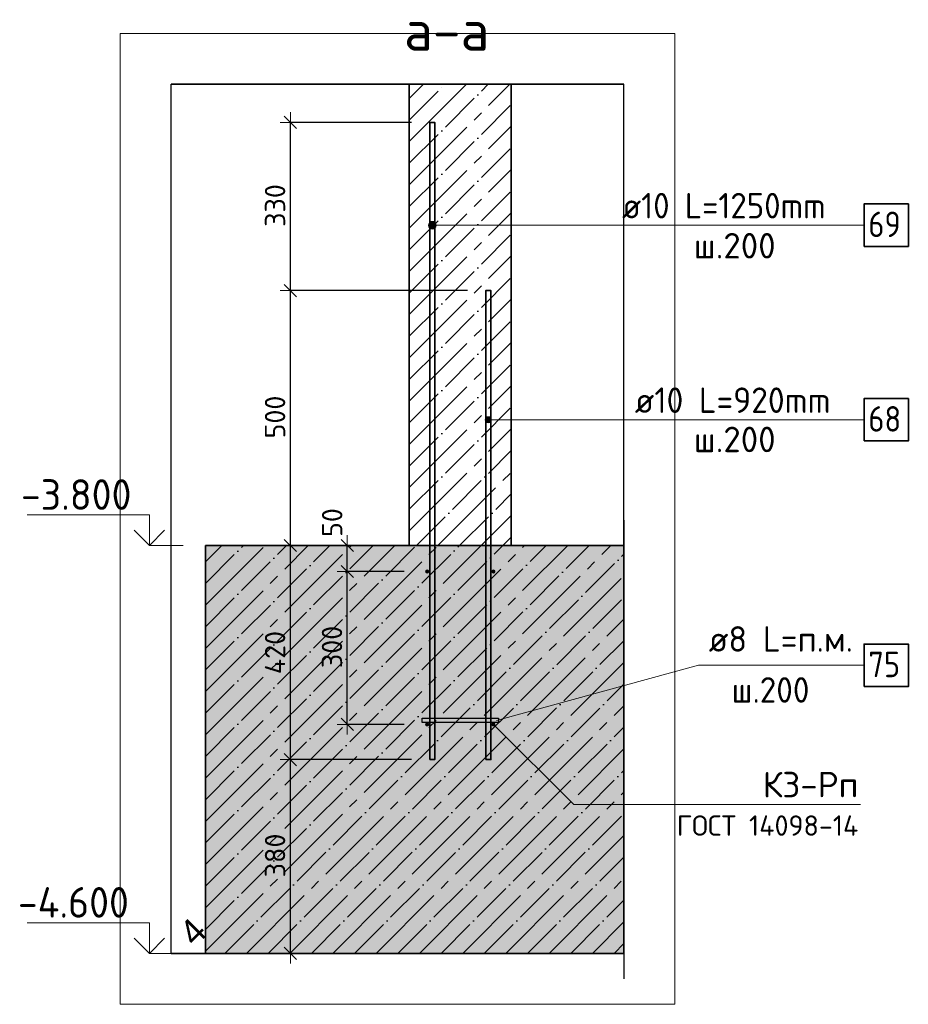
# Model space of a CAD drawing. Header units: millimetres. Extents: x -1001 to 124100, y -72947 to 40304.
# Tile 66 of 104: x 111002 to 112746, y -45722 to -43791. Entities that reach past the tile are written whole.
import ezdxf

# ---------------------------------------------------------------- set-up
doc = ezdxf.new("R2010")
doc.units = ezdxf.units.MM
doc.header["$PDMODE"] = 65
doc.linetypes.add('______11', pattern=[100, 80, -10, 0, -10])
doc.linetypes.add('______5', pattern=[220, 160, -20, 20, -20])
for name, color, linetype, lineweight in [('Standard', 7, 'Continuous', 25), ('Арм.стержн. Выпуски', 180, 'Continuous', 35), ('Арматурный каркас 01', 4, 'Continuous', 35), ('Высотная отметки_ общее', 7, 'Continuous', 13), ('Размерная линия_ общее', 7, 'Continuous', 13), ('Размерная линия_ общее_1', 7, 'Continuous', 13)]:
    doc.layers.add(name, color=color, linetype=linetype, lineweight=lineweight)
doc.styles.add('ARIAL', font='ARIAL.TTF')
doc.styles.add('ISOCPEUR', font='ISOCPEUR')
doc.dimstyles.new('DIMSTYLE_11', dxfattribs={"dimtxt": 40, "dimasz": 40, "dimexe": 0, "dimexo": 0, "dimgap": 20, "dimtad": 2, "dimdec": 0, "dimrnd": 5, "dimzin": 12, "dimdsep": 46, "dimtxsty": 'ISOCPEUR', "dimblk1": 'ALL_ML_STRICH', "dimblk2": 'ALL_ML_STRICH', "dimsah": 1, "dimcen": 0, "dimclrd": 7, "dimclre": 256, "dimclrt": 7, "dimadec": 0, "dimazin": 0, "dimtfac": 1, "dimtdec": 0, "dimtix": 1, "dimtmove": 2, "dimatfit": 3, "dimfxl": 0, "dimtvp": 1.2, "dimtzin": 0, "dimlwd": 0, "dimlwe": -3, "dimarcsym": 0})
doc.dimstyles.new('DIMSTYLE_9', dxfattribs={"dimtxt": 40, "dimasz": 40, "dimexe": 0, "dimexo": 0, "dimgap": 20, "dimtad": 2, "dimdec": 0, "dimrnd": 5, "dimzin": 12, "dimdsep": 46, "dimtxsty": 'ISOCPEUR', "dimblk1": 'ALL_ML_STRICH', "dimblk2": 'ALL_ML_STRICH', "dimsah": 1, "dimcen": 0, "dimclrd": 7, "dimclre": 256, "dimclrt": 7, "dimadec": 0, "dimazin": 0, "dimtfac": 1, "dimtdec": 0, "dimtix": 1, "dimtmove": 2, "dimatfit": 3, "dimfxl": 0, "dimtzin": 0, "dimlwd": 0, "dimlwe": -3, "dimarcsym": 0})

# ---------------------------------------------------------------- blocks, each defined once
blk = doc.blocks.new('ALL_ML_STRICH')
at = {"color": 0, "linetype": 'ByBlock', "lineweight": -2}
for p, q in [((0, -0.5), (0, 0.5)), ((-1, 0), (0.5, 0)), ((-0.3, -0.3), (0.3, 0.3))]:
    blk.add_line(p, q, dxfattribs=at)
blk = doc.blocks.new('*D219')
at = {"layer": 'DEFPOINTS', "color": 7, "linetype": 'Continuous', "lineweight": 13, "transparency": 33554687}
for p in [(111776.8, -44873.1), (111644.9, -45173.1), (111776.8, -45173.1)]:
    blk.add_point(p, dxfattribs=at)
at = {"layer": 'Размерная линия_ общее_1', "color": 253, "linetype": 'Continuous', "lineweight": -2, "true_color": 0xa0a0a0, "transparency": 33554687}
for p, q in [((111756.8, -44873.1), (111644.9, -44873.1)), ((111756.8, -45173.1), (111644.9, -45173.1))]:
    blk.add_line(p, q, dxfattribs=at)
at = {"layer": 'Размерная линия_ общее_1', "color": 7, "linetype": 'Continuous', "lineweight": -2, "transparency": 33554687}
blk.add_line((111644.9, -45173.1), (111644.9, -44873.1), dxfattribs=at)
at = {"layer": 'Размерная линия_ общее_1', "color": 7, "linetype": 'Continuous', "lineweight": 13, "transparency": 33554687, "xscale": 40, "yscale": 40, "zscale": 40}
for p, rotation in [((111644.9, -44873.1), 90), ((111644.9, -45173.1), 270)]:
    blk.add_blockref('ALL_ML_STRICH', p, dxfattribs=dict(at, rotation=rotation))
at = {"layer": 'Размерная линия_ общее_1', "color": 7, "linetype": 'Continuous', "lineweight": 13, "transparency": 33554687, "insert": (111614.9, -45021.1), "char_height": 40, "width": 120, "attachment_point": 5, "rotation": 90, "style": 'ISOCPEUR'}
blk.add_mtext('\\A1;{300}', dxfattribs=at)
blk = doc.blocks.new('*D220')
at = {"layer": 'DEFPOINTS', "color": 7, "linetype": 'Continuous', "lineweight": 13, "transparency": 33554687}
for p in [(111626.7, -44822.1), (111644.9, -44873.1), (111776.8, -44873.1)]:
    blk.add_point(p, dxfattribs=at)
at = {"layer": 'Размерная линия_ общее_1', "color": 253, "linetype": 'Continuous', "lineweight": -2, "true_color": 0xa0a0a0, "transparency": 33554687}
for p, q in [((111606.7, -44822.1), (111644.9, -44822.1)), ((111756.8, -44873.1), (111644.9, -44873.1))]:
    blk.add_line(p, q, dxfattribs=at)
at = {"layer": 'Размерная линия_ общее_1', "color": 7, "linetype": 'Continuous', "lineweight": -2, "transparency": 33554687}
blk.add_line((111644.9, -44873.1), (111644.9, -44822.1), dxfattribs=at)
at = {"layer": 'Размерная линия_ общее_1', "color": 7, "linetype": 'Continuous', "lineweight": 13, "transparency": 33554687, "xscale": 40, "yscale": 40, "zscale": 40}
for p, rotation in [((111644.9, -44822.1), 90), ((111644.9, -44873.1), 270)]:
    blk.add_blockref('ALL_ML_STRICH', p, dxfattribs=dict(at, rotation=rotation))
at = {"layer": 'Размерная линия_ общее_1', "color": 7, "linetype": 'Continuous', "lineweight": 13, "transparency": 33554687, "insert": (111615.3, -44777.1), "char_height": 40, "width": 80, "attachment_point": 5, "rotation": 90, "style": 'ISOCPEUR'}
blk.add_mtext('\\A1;{50}', dxfattribs=at)
blk = doc.blocks.new('*D221')
at = {"layer": 'DEFPOINTS', "color": 7, "linetype": 'Continuous', "lineweight": 13, "transparency": 33554687}
for p in [(111790.6, -45242.1), (111533.2, -45622.1), (111553.8, -45622.1)]:
    blk.add_point(p, dxfattribs=at)
at = {"layer": 'Размерная линия_ общее_1', "color": 253, "linetype": 'Continuous', "lineweight": -2, "true_color": 0xa0a0a0, "transparency": 33554687}
for p, q in [((111770.6, -45242.1), (111533.2, -45242.1)), ((111533.8, -45622.1), (111533.2, -45622.1))]:
    blk.add_line(p, q, dxfattribs=at)
at = {"layer": 'Размерная линия_ общее_1', "color": 7, "linetype": 'Continuous', "lineweight": -2, "transparency": 33554687}
blk.add_line((111533.2, -45622.1), (111533.2, -45242.1), dxfattribs=at)
at = {"layer": 'Размерная линия_ общее_1', "color": 7, "linetype": 'Continuous', "lineweight": 13, "transparency": 33554687, "xscale": 40, "yscale": 40, "zscale": 40}
for p, rotation in [((111533.2, -45242.1), 90), ((111533.2, -45622.1), 270)]:
    blk.add_blockref('ALL_ML_STRICH', p, dxfattribs=dict(at, rotation=rotation))
at = {"layer": 'Размерная линия_ общее_1', "color": 7, "linetype": 'Continuous', "lineweight": 13, "transparency": 33554687, "insert": (111503.2, -45430.1), "char_height": 40, "width": 120, "attachment_point": 5, "rotation": 90, "style": 'ISOCPEUR'}
blk.add_mtext('\\A1;{380}', dxfattribs=at)
blk = doc.blocks.new('*D222')
at = {"layer": 'DEFPOINTS', "color": 7, "linetype": 'Continuous', "lineweight": 13, "transparency": 33554687}
for p in [(111525.2, -44822.1), (111533.2, -45242.1), (111790.6, -45242.1)]:
    blk.add_point(p, dxfattribs=at)
at = {"layer": 'Размерная линия_ общее_1', "color": 253, "linetype": 'Continuous', "lineweight": -2, "true_color": 0xa0a0a0, "transparency": 33554687}
for p, q in [((111533.2, -44822.1), (111533.2, -44822.1)), ((111770.6, -45242.1), (111533.2, -45242.1))]:
    blk.add_line(p, q, dxfattribs=at)
at = {"layer": 'Размерная линия_ общее_1', "color": 7, "linetype": 'Continuous', "lineweight": -2, "transparency": 33554687}
blk.add_line((111533.2, -45242.1), (111533.2, -44822.1), dxfattribs=at)
at = {"layer": 'Размерная линия_ общее_1', "color": 7, "linetype": 'Continuous', "lineweight": 13, "transparency": 33554687, "xscale": 40, "yscale": 40, "zscale": 40}
for p, rotation in [((111533.2, -44822.1), 90), ((111533.2, -45242.1), 270)]:
    blk.add_blockref('ALL_ML_STRICH', p, dxfattribs=dict(at, rotation=rotation))
at = {"layer": 'Размерная линия_ общее_1', "color": 7, "linetype": 'Continuous', "lineweight": 13, "transparency": 33554687, "insert": (111503.2, -45032.1), "char_height": 40, "width": 120, "attachment_point": 5, "rotation": 90, "style": 'ISOCPEUR'}
blk.add_mtext('\\A1;{420}', dxfattribs=at)
blk = doc.blocks.new('*D223')
at = {"layer": 'DEFPOINTS', "color": 7, "linetype": 'Continuous', "lineweight": 13, "transparency": 33554687}
for p in [(111900.6, -44322.1), (111525.2, -44822.1), (111533.2, -44822.1)]:
    blk.add_point(p, dxfattribs=at)
at = {"layer": 'Размерная линия_ общее_1', "color": 253, "linetype": 'Continuous', "lineweight": -2, "true_color": 0xa0a0a0, "transparency": 33554687}
for p, q in [((111880.6, -44322.1), (111533.2, -44322.1)), ((111533.2, -44822.1), (111533.2, -44822.1))]:
    blk.add_line(p, q, dxfattribs=at)
at = {"layer": 'Размерная линия_ общее_1', "color": 7, "linetype": 'Continuous', "lineweight": -2, "transparency": 33554687}
blk.add_line((111533.2, -44822.1), (111533.2, -44322.1), dxfattribs=at)
at = {"layer": 'Размерная линия_ общее_1', "color": 7, "linetype": 'Continuous', "lineweight": 13, "transparency": 33554687, "xscale": 40, "yscale": 40, "zscale": 40}
for p, rotation in [((111533.2, -44322.1), 90), ((111533.2, -44822.1), 270)]:
    blk.add_blockref('ALL_ML_STRICH', p, dxfattribs=dict(at, rotation=rotation))
at = {"layer": 'Размерная линия_ общее_1', "color": 7, "linetype": 'Continuous', "lineweight": 13, "transparency": 33554687, "insert": (111503.2, -44570.1), "char_height": 40, "width": 120, "attachment_point": 5, "rotation": 90, "style": 'ISOCPEUR'}
blk.add_mtext('\\A1;{500}', dxfattribs=at)
blk = doc.blocks.new('*D224')
at = {"layer": 'DEFPOINTS', "color": 7, "linetype": 'Continuous', "lineweight": 13, "transparency": 33554687}
for p in [(111790.6, -43992.1), (111533.2, -44322.1), (111900.6, -44322.1)]:
    blk.add_point(p, dxfattribs=at)
at = {"layer": 'Размерная линия_ общее_1', "color": 253, "linetype": 'Continuous', "lineweight": -2, "true_color": 0xa0a0a0, "transparency": 33554687}
for p, q in [((111770.6, -43992.1), (111533.2, -43992.1)), ((111880.6, -44322.1), (111533.2, -44322.1))]:
    blk.add_line(p, q, dxfattribs=at)
at = {"layer": 'Размерная линия_ общее_1', "color": 7, "linetype": 'Continuous', "lineweight": -2, "transparency": 33554687}
blk.add_line((111533.2, -44322.1), (111533.2, -43992.1), dxfattribs=at)
at = {"layer": 'Размерная линия_ общее_1', "color": 7, "linetype": 'Continuous', "lineweight": 13, "transparency": 33554687, "xscale": 40, "yscale": 40, "zscale": 40}
for p, rotation in [((111533.2, -43992.1), 90), ((111533.2, -44322.1), 270)]:
    blk.add_blockref('ALL_ML_STRICH', p, dxfattribs=dict(at, rotation=rotation))
at = {"layer": 'Размерная линия_ общее_1', "color": 7, "linetype": 'Continuous', "lineweight": 13, "transparency": 33554687, "insert": (111503.2, -44155.1), "char_height": 40, "width": 120, "attachment_point": 5, "rotation": 90, "style": 'ISOCPEUR'}
blk.add_mtext('\\A1;{330}', dxfattribs=at)
blk = doc.blocks.new('COMPLEX_ELEVATIONDIM_0')
at = {"layer": 'Высотная отметки_ общее', "color": 7, "linetype": 'Continuous', "lineweight": 13, "transparency": 33554687}
for p, q in [((111256.6, -44762.1), (111016.6, -44762.1)), ((111256.6, -44822.1), (111256.6, -44762.1)), ((111256.6, -44822.1), (111226.6, -44792.1)), ((111256.6, -44822.1), (111286.6, -44792.1)), ((111256.6, -44822.1), (111256.6, -44822.1)), ((111256.6, -44822.1), (111256.6, -44822.1)), ((111256.6, -44822.1), (111322.7, -44822.1)), ((111256.6, -44822.1), (111256.6, -44822.1)), ((111256.6, -44822.1), (111256.6, -44822.1)), ((111256.6, -45562.1), (111016.6, -45562.1)), ((111256.6, -45622.1), (111256.6, -45562.1)), ((111256.6, -45622.1), (111226.6, -45592.1)), ((111256.6, -45622.1), (111286.6, -45592.1)), ((111256.6, -45622.1), (111256.6, -45622.1)), ((111256.6, -45622.1), (111256.6, -45622.1)), ((111256.6, -45622.1), (111322.7, -45622.1)), ((111256.6, -45622.1), (111256.6, -45622.1)), ((111256.6, -45622.1), (111256.6, -45622.1))]:
    blk.add_line(p, q, dxfattribs=at)
at = {"layer": 'Высотная отметки_ общее', "color": 7, "linetype": 'Continuous', "lineweight": 13, "transparency": 33554687, "char_height": 60, "attachment_point": 7, "style": 'ISOCPEUR'}
for s, insert, width in [('\\W0.95;-3.800', (111004.6, -44752.1), 256.287), ('\\W0.95;-4.600', (110998.6, -45552.1), 262.337)]:
    blk.add_mtext(s, dxfattribs=dict(at, insert=insert, width=width))

msp = doc.modelspace()

# ---------------------------------------------------------------- hatches: boundary and pattern name
at = {"layer": 'Арм.стержн. Выпуски', "linetype": 'Continuous', "lineweight": 13, "transparency": 33554687}
for points in [[(111805.1, -44197.4), (111805.1, -44189.9), (111804.1, -44193.7)], [(111807.8, -44200.1), (111807.8, -44187.2), (111805.1, -44189.9)], [(111807.8, -44200.1), (111805.1, -44189.9), (111805.1, -44197.4)], [(111811.6, -44201.2), (111811.6, -44186.2), (111807.8, -44187.2)], [(111811.6, -44201.2), (111807.8, -44187.2), (111807.8, -44200.1)], [(111815.3, -44200.1), (111815.3, -44187.2), (111811.6, -44186.2)], [(111815.3, -44200.1), (111811.6, -44186.2), (111811.6, -44201.2)], [(111818, -44197.4), (111818, -44189.9), (111815.3, -44187.2)], [(111818, -44197.4), (111815.3, -44187.2), (111815.3, -44200.1)], [(111818, -44189.9), (111818, -44197.4), (111819.1, -44193.7)], [(111916.4, -44578.4), (111916.4, -44572.4), (111915.6, -44575.4)], [(111918.6, -44580.5), (111918.6, -44570.2), (111916.4, -44572.4)], [(111918.6, -44580.5), (111916.4, -44572.4), (111916.4, -44578.4)], [(111921.6, -44581.4), (111921.6, -44569.4), (111918.6, -44570.2)], [(111921.6, -44581.4), (111918.6, -44570.2), (111918.6, -44580.5)], [(111924.6, -44580.5), (111924.6, -44570.2), (111921.6, -44569.4)], [(111924.6, -44580.5), (111921.6, -44569.4), (111921.6, -44581.4)], [(111926.7, -44578.4), (111926.7, -44572.4), (111924.6, -44570.2)], [(111926.7, -44578.4), (111924.6, -44570.2), (111924.6, -44580.5)], [(111926.7, -44572.4), (111926.7, -44578.4), (111927.6, -44575.4)]]:
    msp.add_hatch(color=7, dxfattribs=at).paths.add_polyline_path(points)
at = {"layer": 'Арматурный каркас 01', "linetype": 'Continuous', "lineweight": 50, "transparency": 33554687}
for points in [[(111805.6, -44873.1), (111805.3, -44871.6), (111804.4, -44870.3), (111803.1, -44869.4), (111801.6, -44869.1), (111800.1, -44869.4), (111798.8, -44870.3), (111797.9, -44871.6), (111797.6, -44873.1), (111797.9, -44874.6), (111798.8, -44875.9), (111800.1, -44876.8), (111801.6, -44877.1), (111803.1, -44876.8), (111804.4, -44875.9), (111805.3, -44874.6)], [(111935.6, -44873.1), (111935.3, -44871.6), (111934.4, -44870.3), (111933.1, -44869.4), (111931.6, -44869.1), (111930.1, -44869.4), (111928.8, -44870.3), (111927.9, -44871.6), (111927.6, -44873.1), (111927.9, -44874.6), (111928.8, -44875.9), (111930.1, -44876.8), (111931.6, -44877.1), (111933.1, -44876.8), (111934.4, -44875.9), (111935.3, -44874.6)], [(111805.6, -45173.1), (111805.3, -45171.6), (111804.4, -45170.3), (111803.1, -45169.4), (111801.6, -45169.1), (111800.1, -45169.4), (111798.8, -45170.3), (111797.9, -45171.6), (111797.6, -45173.1), (111797.9, -45174.6), (111798.8, -45175.9), (111800.1, -45176.8), (111801.6, -45177.1), (111803.1, -45176.8), (111804.4, -45175.9), (111805.3, -45174.6)], [(111935.6, -45173.1), (111935.3, -45171.6), (111934.4, -45170.3), (111933.1, -45169.4), (111931.6, -45169.1), (111930.1, -45169.4), (111928.8, -45170.3), (111927.9, -45171.6), (111927.6, -45173.1), (111927.9, -45174.6), (111928.8, -45175.9), (111930.1, -45176.8), (111931.6, -45177.1), (111933.1, -45176.8), (111934.4, -45175.9), (111935.3, -45174.6)]]:
    msp.add_hatch(color=40, dxfattribs=at).paths.add_polyline_path(points)
at = {"layer": 'Размерная линия_ общее', "linetype": 'Continuous', "lineweight": 13, "transparency": 33554687}
msp.add_hatch(color=7, dxfattribs=at).paths.add_polyline_path([(112187.4, -44822.1), (111366.6, -44822.1), (111366.6, -45622.1), (112187.4, -45622.1)])

# ---------------------------------------------------------------- linework, layer by layer
at = {"color": 7, "linetype": 'Continuous', "lineweight": 25, "transparency": 33554687}
msp.add_line((112016.6, -43917.4), (111716.6, -43917.4), dxfattribs=at)
at = {"color": 7, "linetype": '______11', "lineweight": -3, "transparency": 33554687}
for p, q in [((111766.6, -44072.2), (111921.4, -43917.4)), ((111766.6, -43987.4), (111836.6, -43917.4)), ((111766.6, -44157.1), (111966.6, -43957.1)), ((111766.6, -44241.9), (111966.6, -44041.9)), ((111766.6, -44326.8), (111966.6, -44126.8)), ((111766.6, -44411.6), (111966.6, -44211.6)), ((111766.6, -44496.5), (111966.6, -44296.5)), ((111766.6, -44581.4), (111966.6, -44381.4)), ((111766.6, -44666.2), (111966.6, -44466.2)), ((111766.6, -44751.1), (111966.6, -44551.1)), ((111780.4, -44822.1), (111966.6, -44635.9)), ((111865.3, -44822.1), (111966.6, -44720.8)), ((111950.1, -44822.1), (111966.6, -44805.6))]:
    msp.add_line(p, q, dxfattribs=at)
at = {"color": 7, "linetype": '______5', "lineweight": -3, "transparency": 33554687}
for p, q in [((111766.6, -44114.7), (111963.9, -43917.4)), ((111766.6, -44029.8), (111879, -43917.4)), ((111766.6, -43945), (111794.2, -43917.4)), ((111766.6, -44199.5), (111966.6, -43999.5)), ((111766.6, -44284.4), (111966.6, -44084.4)), ((111766.6, -44369.2), (111966.6, -44169.2)), ((111766.6, -44454.1), (111966.6, -44254.1)), ((111766.6, -44538.9), (111966.6, -44338.9)), ((111766.6, -44623.8), (111966.6, -44423.8)), ((111766.6, -44708.6), (111966.6, -44508.6)), ((111766.6, -44793.5), (111966.6, -44593.5)), ((111822.8, -44822.1), (111966.6, -44678.3)), ((111907.7, -44822.1), (111966.6, -44763.2))]:
    msp.add_line(p, q, dxfattribs=at)
at = {"color": 7, "linetype": 'Continuous', "lineweight": 35, "transparency": 33554687}
for p, q in [((111766.6, -43917.4), (111766.6, -44822.1)), ((111966.6, -44822.1), (111966.6, -43917.4)), ((111766.6, -44822.1), (111966.6, -44822.1))]:
    msp.add_line(p, q, dxfattribs=at)
at = {"layer": 'Standard', "color": 52, "linetype": 'Continuous', "lineweight": -3, "transparency": 33554687}
for p, q in [((111299.2, -45622.1), (111299.2, -43917.4)), ((111299.2, -45622.1), (111299.2, -43917.4)), ((111299.2, -43917.4), (112187.4, -43917.4)), ((112187.4, -43917.4), (111299.2, -43917.4)), ((112187.4, -45622.1), (112187.4, -43917.4)), ((112187.4, -45622.1), (112187.4, -43917.4)), ((111299.2, -45622.1), (112187.4, -45622.1)), ((112187.4, -45622.1), (111299.2, -45622.1))]:
    msp.add_line(p, q, dxfattribs=at)
at = {"layer": 'Standard', "color": 7, "linetype": 'Continuous', "lineweight": 13, "transparency": 33554687}
for points in [[(111199.2, -45722.1), (112287.4, -45722.1), (112287.4, -43817.4), (111199.2, -43817.4), (111199.2, -45722.1)], [(111931.6, -45173.1), (112089.6, -45329.9), (112651.6, -45329.9)]]:
    msp.add_lwpolyline(points, dxfattribs=at)
at = {"layer": 'Арм.стержн. Выпуски', "color": 7, "linetype": 'Continuous', "lineweight": 13, "transparency": 33554687}
for p, q in [((111811.6, -44186.2), (111811.6, -44186.2)), ((111804.1, -44193.7), (111804.1, -44193.7)), ((112164, -44193.7), (111811.6, -44193.7)), ((111811.6, -44201.2), (111811.6, -44201.2)), ((111819.1, -44193.7), (111819.1, -44193.7)), ((112164, -44193.7), (112659, -44193.7)), ((111915.6, -44575.4), (111915.6, -44575.4)), ((111921.6, -44569.4), (111921.6, -44569.4)), ((112189, -44575.4), (111921.6, -44575.4)), ((111927.6, -44575.4), (111927.6, -44575.4)), ((112189, -44575.4), (112659, -44575.4)), ((111921.6, -44581.4), (111921.6, -44581.4))]:
    msp.add_line(p, q, dxfattribs=at)
at = {"layer": 'Арм.стержн. Выпуски', "color": 4, "linetype": 'Continuous', "lineweight": 35, "transparency": 33554687}
for points in [[(111806.6, -45242.1), (111806.6, -43992.1), (111816.6, -43992.1), (111816.6, -45242.1), (111806.6, -45242.1)], [(111916.6, -45242.1), (111916.6, -44322.1), (111926.6, -44322.1), (111926.6, -45242.1), (111916.6, -45242.1)]]:
    msp.add_lwpolyline(points, dxfattribs=at)
at = {"layer": 'Арм.стержн. Выпуски', "color": 7, "linetype": 'Continuous', "lineweight": 35, "transparency": 33554687}
for points in [[(112659, -44235.4), (112745.7, -44235.4), (112745.7, -44152), (112659, -44152), (112659, -44235.4)], [(112659, -44617), (112745.7, -44617), (112745.7, -44533.7), (112659, -44533.7), (112659, -44617)]]:
    msp.add_lwpolyline(points, dxfattribs=at)
at = {"layer": 'Арм.стержн. Выпуски', "color": 7, "linetype": 'Continuous', "lineweight": 13, "transparency": 33554687}
for centre, radius in [((111811.6, -44193.7), 7.5), ((111921.6, -44575.4), 6)]:
    msp.add_circle(centre, radius, dxfattribs=at)
at = {"layer": 'Арматурный каркас 01', "color": 7, "linetype": 'Continuous', "lineweight": 13, "transparency": 33554687}
for q in [(111937.6, -45165.1), (112659, -45057)]:
    msp.add_line((112334, -45057), q, dxfattribs=at)
at = {"layer": 'Арматурный каркас 01', "color": 7, "linetype": 'Continuous', "lineweight": 35, "transparency": 33554687}
msp.add_lwpolyline([(112659, -45098.7), (112745.7, -45098.7), (112745.7, -45015.4), (112659, -45015.4), (112659, -45098.7)], dxfattribs=at)
at = {"layer": 'Арматурный каркас 01', "color": 40, "linetype": 'Continuous', "lineweight": 25, "transparency": 33554687}
msp.add_lwpolyline([(111791.6, -45161.1), (111941.6, -45161.1), (111941.6, -45169.1), (111791.6, -45169.1), (111791.6, -45161.1)], dxfattribs=at)
at = {"layer": 'Размерная линия_ общее', "color": 7, "linetype": 'Continuous', "lineweight": 25, "transparency": 33554687}
msp.add_line((112187.4, -44772.1), (112187.4, -45672.1), dxfattribs=at)
at = {"layer": 'Размерная линия_ общее', "color": 7, "linetype": '______11', "lineweight": -3, "transparency": 33554687}
for p, q in [((111366.6, -44896.5), (111441, -44822.1)), ((111366.6, -44981.4), (111525.8, -44822.1)), ((111366.6, -45066.2), (111610.7, -44822.1)), ((111366.6, -45151.1), (111695.6, -44822.1)), ((111366.6, -45235.9), (111780.4, -44822.1)), ((111366.6, -45320.8), (111865.3, -44822.1)), ((111366.6, -45405.6), (111950.1, -44822.1)), ((111366.6, -45490.5), (112035, -44822.1)), ((111366.6, -45575.3), (112119.8, -44822.1)), ((111404.7, -45622.1), (112187.4, -44839.3)), ((111489.5, -45622.1), (112187.4, -44924.2)), ((111574.4, -45622.1), (112187.4, -45009)), ((111659.2, -45622.1), (112187.4, -45093.9)), ((111744.1, -45622.1), (112187.4, -45178.7)), ((111828.9, -45622.1), (112187.4, -45263.6)), ((111913.8, -45622.1), (112187.4, -45348.4)), ((111998.6, -45622.1), (112187.4, -45433.3)), ((112083.5, -45622.1), (112187.4, -45518.1)), ((112168.3, -45622.1), (112187.4, -45603))]:
    msp.add_line(p, q, dxfattribs=at)
at = {"layer": 'Размерная линия_ общее', "color": 7, "linetype": '______5', "lineweight": -3, "transparency": 33554687}
for p, q in [((111366.6, -44854.1), (111398.6, -44822.1)), ((111366.6, -44938.9), (111483.4, -44822.1)), ((111366.6, -45023.8), (111568.3, -44822.1)), ((111366.6, -45108.6), (111653.1, -44822.1)), ((111366.6, -45193.5), (111738, -44822.1)), ((111366.6, -45278.3), (111822.8, -44822.1)), ((111366.6, -45363.2), (111907.7, -44822.1)), ((111366.6, -45448), (111992.5, -44822.1)), ((111366.6, -45532.9), (112077.4, -44822.1)), ((111366.6, -45617.7), (112162.2, -44822.1)), ((111447.1, -45622.1), (112187.4, -44881.8)), ((111531.9, -45622.1), (112187.4, -44966.6)), ((111616.8, -45622.1), (112187.4, -45051.5)), ((111701.7, -45622.1), (112187.4, -45136.3)), ((111786.5, -45622.1), (112187.4, -45221.2)), ((111871.4, -45622.1), (112187.4, -45306)), ((111956.2, -45622.1), (112187.4, -45390.9)), ((112041.1, -45622.1), (112187.4, -45475.7)), ((112125.9, -45622.1), (112187.4, -45560.6))]:
    msp.add_line(p, q, dxfattribs=at)
at = {"layer": 'Размерная линия_ общее', "color": 7, "linetype": 'Continuous', "lineweight": 35, "transparency": 33554687}
for p, q in [((111366.6, -44822.1), (111366.6, -45622.1)), ((111766.6, -44822.1), (111366.6, -44822.1)), ((111966.6, -44822.1), (111766.6, -44822.1)), ((112187.4, -44822.1), (111966.6, -44822.1)), ((111366.6, -45622.1), (112187.4, -45622.1))]:
    msp.add_line(p, q, dxfattribs=at)

# ---------------------------------------------------------------- block references
at = {"layer": 'Высотная отметки_ общее', "color": 7, "linetype": 'Continuous', "lineweight": 13, "transparency": 33554687}
msp.add_blockref('COMPLEX_ELEVATIONDIM_0', (0, 0), dxfattribs=at)

# ---------------------------------------------------------------- texts
at = {"layer": 'Standard', "color": 7, "linetype": 'Continuous', "lineweight": 13, "transparency": 33554687, "style": 'ISOCPEUR'}
for s, insert, char_height, width, attachment_point in [('\\A1;{\\fISOCPEUR|i0|b0;\\H80.000000;\\W1.000000;\\C7;а-а}\\P', (111756.3, -43851.4), 80, 220.8, 7), ('\\A1;{\\fISOCPEUR|i0|b0;\\H50.000000;\\W1.000000;\\C7;ш.200}\\P', (112405, -44209), 50, 188.571, 2), ('\\A1;{\\fISOCPEUR|i0|b0;\\H50.000000;\\W1.000000;\\C7;ш.200}\\P', (112405, -44589), 50, 188.571, 2)]:
    msp.add_mtext(s, dxfattribs=dict(at, insert=insert, char_height=char_height, width=width, attachment_point=attachment_point))
at = {"layer": 'Standard', "color": 7, "linetype": 'Continuous', "lineweight": 13, "transparency": 33554687, "insert": (112647.6, -45266.1), "char_height": 50, "width": 444.627, "attachment_point": 3, "line_spacing_factor": 1.024096, "style": 'ARIAL'}
msp.add_mtext('\\A1;{\\fISOCPEUR|i0|b0;\\H50.000000;\\W1.000000;\\C7;К3-Рп}\\P{\\fISOCPEUR|i0|b0;\\H40.000000;\\W1.000000;\\C7;ГОСТ 14098-14}\\P', dxfattribs=at)
at = {"layer": 'Standard', "color": 7, "linetype": 'Continuous', "lineweight": 13, "transparency": 33554687, "insert": (111341.6, -45579.7), "char_height": 50, "width": 63.924, "attachment_point": 5, "rotation": 45, "style": 'ARIAL'}
msp.add_mtext('\\W0.99;4', dxfattribs=at)
at = {"layer": 'Арм.стержн. Выпуски', "color": 7, "linetype": 'Continuous', "lineweight": 25, "transparency": 33554687, "char_height": 50, "attachment_point": 7, "style": 'ISOCPEUR'}
for s, insert, width in [('\\W0.94;ø10 L=1250mm ', (112184, -44180.4), 478.268), ('\\W0.87;69', (112667.3, -44217), 91.802), ('\\W0.96;ø10 L=920mm ', (112209, -44562), 453.703), ('\\W0.87;68', (112667.3, -44598.7), 91.802)]:
    msp.add_mtext(s, dxfattribs=dict(at, insert=insert, width=width))
at = {"layer": 'Арматурный каркас 01', "color": 7, "linetype": 'Continuous', "lineweight": 25, "transparency": 33554687, "char_height": 50, "attachment_point": 7, "style": 'ISOCPEUR'}
for s, insert, width in [('\\W0.97;ø8 L=п.м.', (112354, -45030.4), 308.971), ('\\W0.87;75', (112667.3, -45080.4), 91.802), ('\\W0.95;ш.200 ', (112399, -45130.4), 218.666)]:
    msp.add_mtext(s, dxfattribs=dict(at, insert=insert, width=width))

# ---------------------------------------------------------------- dimensions: what is measured, and where the dimension line sits
at = {"layer": 'Размерная линия_ общее_1', "color": 7, "linetype": 'Continuous', "lineweight": 13, "transparency": 33554687}
for base, p1, p2, dimstyle, picture, middle in [((111533.2, -43992.1), (111880.6, -44322.1), (111770.6, -43992.1), 'DIMSTYLE_9', '*D224', (111503.2, -44155.1)), ((111533.2, -44322.1), (111533.2, -44822.1), (111880.6, -44322.1), 'DIMSTYLE_9', '*D223', (111503.2, -44570.1)), ((111644.9, -44822.1), (111756.8, -44873.1), (111606.7, -44822.1), 'DIMSTYLE_11', '*D220', (111615.3, -44777.1)), ((111533.2, -44822.1), (111770.6, -45242.1), (111533.2, -44822.1), 'DIMSTYLE_9', '*D222', (111503.2, -45032.1)), ((111644.9, -44873.1), (111756.8, -45173.1), (111756.8, -44873.1), 'DIMSTYLE_9', '*D219', (111614.9, -45021.1)), ((111533.2, -45242.1), (111533.8, -45622.1), (111770.6, -45242.1), 'DIMSTYLE_9', '*D221', (111503.2, -45430.1))]:
    dim = msp.add_linear_dim(base=base, p1=p1, p2=p2, angle=90, dimstyle=dimstyle, override={"dimpost": '<>', "dimclrd": 7, "dimclre": 253, "dimclrt": 7, "dimlwd": 0, "dimlwe": 65533}, dxfattribs=at)
    dim.commit()
    dim.dimension.update_dxf_attribs({"geometry": picture, "text_midpoint": middle, "dimtype": 160})

doc.saveas('drawing.dxf')
